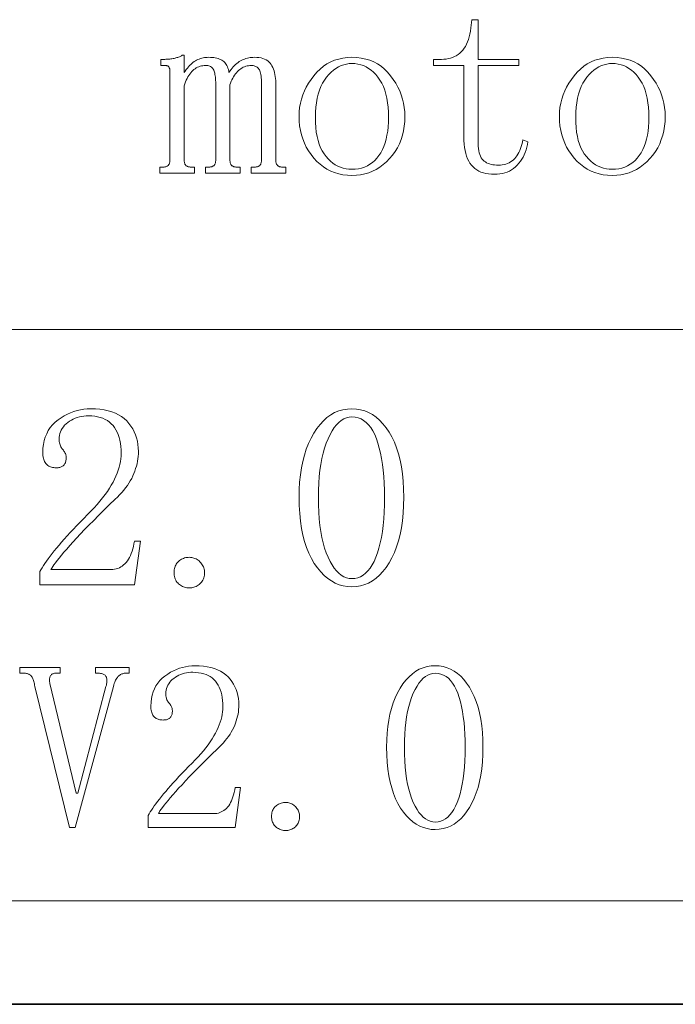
# Model space of a CAD drawing. Extents: x 1 to 297, y 1 to 210.
# Tile 129 of 171: x 242 to 251, y 1 to 15. Entities that reach past the tile are written whole.
import ezdxf

# ---------------------------------------------------------------- set-up
doc = ezdxf.new("R2010")
doc.units = 0

msp = doc.modelspace()

# ---------------------------------------------------------------- linework, layer by layer
at = {"color": 7, "lineweight": 13}
for p, q in [((196.872, 10.83), (295.987, 10.83)), ((196.872, 2.808), (295.987, 2.808))]:
    msp.add_line(p, q, dxfattribs=at)
at = {"color": 7, "lineweight": 35}
msp.add_line((0.623, 1.354), (296.685, 1.354), dxfattribs=at)
at = {"color": 7, "lineweight": 13}
for points in [[(248.1, 13.478), (248.101, 13.439), (248.103, 13.403), (248.107, 13.37), (248.112, 13.339), (248.118, 13.31), (248.126, 13.284), (248.135, 13.261), (248.146, 13.24), (248.158, 13.222), (248.172, 13.207), (248.187, 13.193), (248.203, 13.181), (248.221, 13.17), (248.24, 13.161), (248.261, 13.153), (248.283, 13.147), (248.307, 13.142), (248.332, 13.138), (248.358, 13.136), (248.386, 13.135), (248.414, 13.136), (248.441, 13.139), (248.467, 13.144), (248.491, 13.15), (248.515, 13.158), (248.537, 13.169), (248.558, 13.181), (248.578, 13.195), (248.597, 13.21), (248.615, 13.228), (248.631, 13.247), (248.647, 13.268), (248.661, 13.291), (248.674, 13.315), (248.686, 13.341), (248.697, 13.368), (248.707, 13.397), (248.715, 13.427), (248.723, 13.459), (248.729, 13.492), (248.8, 13.464), (248.794, 13.425), (248.785, 13.387), (248.775, 13.35), (248.763, 13.315), (248.748, 13.282), (248.733, 13.25), (248.715, 13.219), (248.695, 13.19), (248.674, 13.162), (248.65, 13.135), (248.625, 13.111), (248.599, 13.089), (248.57, 13.07), (248.541, 13.053), (248.509, 13.039), (248.476, 13.027), (248.442, 13.018), (248.406, 13.012), (248.368, 13.008), (248.329, 13.007), (248.287, 13.008), (248.247, 13.012), (248.21, 13.018), (248.175, 13.027), (248.141, 13.039), (248.11, 13.053), (248.081, 13.07), (248.055, 13.089), (248.03, 13.111), (248.007, 13.135), (247.987, 13.162), (247.969, 13.192), (247.953, 13.225), (247.939, 13.261), (247.927, 13.3), (247.917, 13.341), (247.91, 13.385), (247.905, 13.432), (247.901, 13.482), (247.9, 13.535), (247.9, 14.535), (247.472, 14.535), (247.472, 14.621), (247.586, 14.621), (247.62, 14.622), (247.652, 14.625), (247.683, 14.631), (247.713, 14.638), (247.741, 14.648), (247.769, 14.66), (247.794, 14.673), (247.819, 14.69), (247.842, 14.708), (247.865, 14.728), (247.885, 14.751), (247.904, 14.776), (247.922, 14.803), (247.938, 14.833), (247.952, 14.866), (247.965, 14.9), (247.976, 14.938), (247.986, 14.977), (247.994, 15.019), (248, 15.064), (248.015, 15.178), (248.1, 15.178), (248.1, 14.621), (248.672, 14.621), (248.672, 14.535), (248.1, 14.535)], [(243.686, 14.621), (243.7, 14.621), (243.715, 14.622), (243.729, 14.622), (243.743, 14.623), (243.757, 14.625), (243.772, 14.626), (243.786, 14.628), (243.8, 14.63), (243.815, 14.633), (243.829, 14.635), (243.843, 14.638), (243.856, 14.642), (243.869, 14.645), (243.881, 14.649), (243.893, 14.653), (243.904, 14.658), (243.915, 14.662), (243.925, 14.667), (243.934, 14.673), (243.943, 14.678), (243.972, 14.678), (243.972, 14.435), (243.986, 14.457), (244.001, 14.478), (244.016, 14.498), (244.031, 14.516), (244.047, 14.533), (244.063, 14.549), (244.079, 14.564), (244.095, 14.577), (244.112, 14.589), (244.129, 14.6), (244.146, 14.609), (244.164, 14.618), (244.182, 14.625), (244.2, 14.632), (244.218, 14.637), (244.237, 14.642), (244.256, 14.645), (244.275, 14.648), (244.295, 14.649), (244.315, 14.65), (244.34, 14.649), (244.364, 14.648), (244.387, 14.645), (244.408, 14.642), (244.429, 14.637), (244.448, 14.632), (244.467, 14.625), (244.484, 14.618), (244.5, 14.609), (244.515, 14.6), (244.528, 14.589), (244.541, 14.577), (244.552, 14.564), (244.563, 14.549), (244.572, 14.533), (244.58, 14.516), (244.587, 14.498), (244.592, 14.478), (244.597, 14.457), (244.6, 14.435), (244.615, 14.457), (244.63, 14.478), (244.645, 14.498), (244.661, 14.516), (244.677, 14.533), (244.694, 14.549), (244.711, 14.564), (244.728, 14.577), (244.746, 14.589), (244.765, 14.6), (244.783, 14.609), (244.802, 14.618), (244.821, 14.625), (244.84, 14.632), (244.859, 14.637), (244.879, 14.642), (244.898, 14.645), (244.918, 14.648), (244.937, 14.649), (244.957, 14.65), (244.991, 14.649), (245.022, 14.646), (245.051, 14.641), (245.077, 14.634), (245.102, 14.625), (245.125, 14.614), (245.145, 14.601), (245.163, 14.586), (245.179, 14.569), (245.193, 14.55), (245.205, 14.529), (245.216, 14.507), (245.226, 14.484), (245.234, 14.46), (245.241, 14.435), (245.247, 14.409), (245.252, 14.382), (245.255, 14.353), (245.257, 14.323), (245.257, 14.292), (245.257, 13.207), (245.258, 13.196), (245.259, 13.185), (245.26, 13.176), (245.262, 13.167), (245.265, 13.158), (245.268, 13.151), (245.271, 13.144), (245.276, 13.138), (245.281, 13.133), (245.286, 13.128), (245.292, 13.124), (245.299, 13.12), (245.306, 13.117), (245.313, 13.114), (245.322, 13.112), (245.331, 13.11), (245.34, 13.109), (245.35, 13.108), (245.361, 13.107), (245.372, 13.107), (245.4, 13.107), (245.4, 13.021), (244.915, 13.021), (244.915, 13.107), (244.943, 13.107), (244.954, 13.107), (244.965, 13.108), (244.975, 13.109), (244.984, 13.11), (244.993, 13.112), (245.001, 13.114), (245.009, 13.117), (245.016, 13.12), (245.023, 13.124), (245.029, 13.128), (245.034, 13.133), (245.039, 13.138), (245.043, 13.144), (245.047, 13.151), (245.05, 13.158), (245.053, 13.167), (245.055, 13.176), (245.056, 13.185), (245.057, 13.196), (245.057, 13.207), (245.057, 14.278), (245.057, 14.308), (245.056, 14.337), (245.054, 14.363), (245.052, 14.387), (245.048, 14.408), (245.045, 14.428), (245.04, 14.446), (245.035, 14.461), (245.028, 14.474), (245.022, 14.485), (245.014, 14.495), (245.006, 14.503), (244.997, 14.511), (244.987, 14.517), (244.977, 14.523), (244.966, 14.527), (244.954, 14.531), (244.942, 14.533), (244.928, 14.535), (244.915, 14.535), (244.895, 14.535), (244.875, 14.532), (244.856, 14.529), (244.838, 14.524), (244.82, 14.517), (244.802, 14.51), (244.785, 14.5), (244.768, 14.49), (244.752, 14.477), (244.736, 14.464), (244.721, 14.449), (244.706, 14.433), (244.692, 14.416), (244.679, 14.398), (244.666, 14.378), (244.655, 14.358), (244.643, 14.336), (244.633, 14.313), (244.623, 14.289), (244.615, 14.264), (244.615, 13.207), (244.615, 13.196), (244.616, 13.185), (244.617, 13.176), (244.619, 13.167), (244.622, 13.158), (244.625, 13.151), (244.629, 13.144), (244.633, 13.138), (244.638, 13.133), (244.643, 13.128), (244.649, 13.124), (244.656, 13.12), (244.663, 13.117), (244.671, 13.114), (244.679, 13.112), (244.688, 13.11), (244.697, 13.109), (244.707, 13.108), (244.718, 13.107), (244.729, 13.107), (244.757, 13.107), (244.757, 13.021), (244.272, 13.021), (244.272, 13.107), (244.3, 13.107), (244.311, 13.107), (244.322, 13.108), (244.332, 13.109), (244.341, 13.11), (244.35, 13.112), (244.359, 13.114), (244.366, 13.117), (244.373, 13.12), (244.38, 13.124), (244.386, 13.128), (244.391, 13.133), (244.396, 13.138), (244.401, 13.144), (244.404, 13.151), (244.407, 13.158), (244.41, 13.167), (244.412, 13.176), (244.413, 13.185), (244.414, 13.196), (244.415, 13.207), (244.415, 14.278), (244.414, 14.303), (244.413, 14.327), (244.412, 14.349), (244.41, 14.371), (244.407, 14.391), (244.404, 14.409), (244.401, 14.427), (244.396, 14.443), (244.391, 14.457), (244.386, 14.471), (244.38, 14.483), (244.372, 14.494), (244.364, 14.504), (244.354, 14.512), (244.343, 14.519), (244.331, 14.525), (244.318, 14.529), (244.304, 14.533), (244.288, 14.535), (244.272, 14.535), (244.252, 14.535), (244.233, 14.532), (244.214, 14.529), (244.195, 14.524), (244.177, 14.517), (244.159, 14.51), (244.142, 14.5), (244.125, 14.49), (244.109, 14.477), (244.093, 14.464), (244.078, 14.449), (244.063, 14.432), (244.049, 14.415), (244.036, 14.395), (244.023, 14.375), (244.012, 14.352), (244.001, 14.329), (243.99, 14.304), (243.981, 14.277), (243.972, 14.25), (243.972, 13.207), (243.972, 13.196), (243.973, 13.185), (243.974, 13.176), (243.976, 13.167), (243.979, 13.158), (243.982, 13.151), (243.986, 13.144), (243.99, 13.138), (243.995, 13.133), (244, 13.128), (244.006, 13.124), (244.013, 13.12), (244.02, 13.117), (244.028, 13.114), (244.036, 13.112), (244.045, 13.11), (244.054, 13.109), (244.064, 13.108), (244.075, 13.107), (244.086, 13.107), (244.115, 13.107), (244.115, 13.021), (243.629, 13.021), (243.629, 13.107), (243.657, 13.107), (243.669, 13.107), (243.679, 13.108), (243.689, 13.109), (243.699, 13.11), (243.707, 13.112), (243.716, 13.114), (243.723, 13.117), (243.731, 13.12), (243.737, 13.124), (243.743, 13.128), (243.749, 13.133), (243.753, 13.138), (243.758, 13.144), (243.761, 13.151), (243.765, 13.158), (243.767, 13.167), (243.769, 13.176), (243.771, 13.185), (243.771, 13.196), (243.772, 13.207), (243.772, 14.45), (243.772, 14.458), (243.771, 14.466), (243.77, 14.473), (243.769, 14.48), (243.768, 14.487), (243.767, 14.493), (243.765, 14.499), (243.763, 14.504), (243.76, 14.509), (243.757, 14.514), (243.754, 14.518), (243.751, 14.522), (243.746, 14.525), (243.741, 14.528), (243.736, 14.53), (243.73, 14.532), (243.723, 14.533), (243.716, 14.534), (243.709, 14.535), (243.7, 14.535), (243.643, 14.535), (243.643, 14.621)], [(247.072, 13.821), (247.07, 13.751), (247.063, 13.683), (247.052, 13.618), (247.037, 13.555), (247.018, 13.494), (246.995, 13.436), (246.967, 13.38), (246.935, 13.327), (246.898, 13.276), (246.857, 13.228), (246.814, 13.183), (246.768, 13.143), (246.72, 13.108), (246.67, 13.077), (246.618, 13.051), (246.564, 13.03), (246.508, 13.014), (246.451, 13.002), (246.391, 12.995), (246.329, 12.992), (246.264, 12.995), (246.202, 13.002), (246.143, 13.014), (246.085, 13.031), (246.031, 13.053), (245.978, 13.08), (245.928, 13.111), (245.881, 13.148), (245.836, 13.189), (245.793, 13.235), (245.754, 13.285), (245.719, 13.336), (245.687, 13.39), (245.661, 13.446), (245.638, 13.503), (245.619, 13.563), (245.605, 13.624), (245.594, 13.688), (245.588, 13.753), (245.586, 13.821), (245.588, 13.883), (245.594, 13.944), (245.605, 14.004), (245.619, 14.063), (245.638, 14.121), (245.661, 14.178), (245.687, 14.233), (245.719, 14.287), (245.754, 14.34), (245.793, 14.392), (245.836, 14.441), (245.881, 14.485), (245.928, 14.524), (245.978, 14.557), (246.031, 14.585), (246.085, 14.608), (246.143, 14.626), (246.202, 14.639), (246.264, 14.647), (246.329, 14.65), (246.396, 14.647), (246.46, 14.639), (246.522, 14.626), (246.58, 14.608), (246.636, 14.585), (246.689, 14.557), (246.739, 14.524), (246.786, 14.485), (246.83, 14.441), (246.872, 14.392), (246.91, 14.34), (246.944, 14.287), (246.974, 14.233), (247, 14.178), (247.022, 14.121), (247.04, 14.063), (247.054, 14.004), (247.064, 13.944), (247.07, 13.883)], [(245.815, 13.807), (245.816, 13.734), (245.821, 13.666), (245.828, 13.601), (245.839, 13.54), (245.852, 13.483), (245.869, 13.43), (245.888, 13.381), (245.911, 13.336), (245.936, 13.294), (245.965, 13.257), (245.995, 13.223), (246.027, 13.192), (246.06, 13.166), (246.095, 13.142), (246.131, 13.123), (246.168, 13.107), (246.206, 13.094), (246.246, 13.085), (246.287, 13.08), (246.329, 13.078), (246.376, 13.08), (246.422, 13.086), (246.465, 13.095), (246.506, 13.109), (246.545, 13.126), (246.582, 13.148), (246.616, 13.173), (246.649, 13.202), (246.679, 13.234), (246.707, 13.271), (246.733, 13.311), (246.756, 13.354), (246.777, 13.4), (246.794, 13.449), (246.809, 13.501), (246.821, 13.556), (246.831, 13.614), (246.838, 13.676), (246.842, 13.74), (246.843, 13.807), (246.842, 13.879), (246.837, 13.948), (246.83, 14.013), (246.819, 14.075), (246.806, 14.133), (246.789, 14.188), (246.77, 14.239), (246.747, 14.287), (246.722, 14.331), (246.693, 14.371), (246.662, 14.408), (246.631, 14.44), (246.597, 14.469), (246.563, 14.494), (246.527, 14.516), (246.49, 14.533), (246.452, 14.546), (246.412, 14.556), (246.371, 14.562), (246.329, 14.564), (246.289, 14.562), (246.251, 14.556), (246.213, 14.546), (246.176, 14.533), (246.14, 14.516), (246.104, 14.494), (246.07, 14.469), (246.036, 14.44), (246.004, 14.408), (245.972, 14.371), (245.942, 14.331), (245.915, 14.287), (245.892, 14.239), (245.871, 14.188), (245.854, 14.133), (245.84, 14.075), (245.829, 14.013), (245.821, 13.948), (245.816, 13.879)], [(250.729, 13.821), (250.727, 13.751), (250.72, 13.683), (250.71, 13.618), (250.695, 13.555), (250.675, 13.494), (250.652, 13.436), (250.624, 13.38), (250.592, 13.327), (250.555, 13.276), (250.515, 13.228), (250.471, 13.183), (250.425, 13.143), (250.377, 13.108), (250.327, 13.077), (250.275, 13.051), (250.221, 13.03), (250.166, 13.014), (250.108, 13.002), (250.048, 12.995), (249.986, 12.992), (249.921, 12.995), (249.859, 13.002), (249.8, 13.014), (249.743, 13.031), (249.688, 13.053), (249.635, 13.08), (249.585, 13.111), (249.538, 13.148), (249.493, 13.189), (249.45, 13.235), (249.411, 13.285), (249.376, 13.336), (249.345, 13.39), (249.318, 13.446), (249.295, 13.503), (249.276, 13.563), (249.262, 13.624), (249.251, 13.688), (249.245, 13.753), (249.243, 13.821), (249.245, 13.883), (249.251, 13.944), (249.262, 14.004), (249.276, 14.063), (249.295, 14.121), (249.318, 14.178), (249.345, 14.233), (249.376, 14.287), (249.411, 14.34), (249.45, 14.392), (249.493, 14.441), (249.538, 14.485), (249.585, 14.524), (249.635, 14.557), (249.688, 14.585), (249.743, 14.608), (249.8, 14.626), (249.859, 14.639), (249.921, 14.647), (249.986, 14.65), (250.053, 14.647), (250.117, 14.639), (250.179, 14.626), (250.237, 14.608), (250.293, 14.585), (250.346, 14.557), (250.396, 14.524), (250.443, 14.485), (250.487, 14.441), (250.529, 14.392), (250.567, 14.34), (250.601, 14.287), (250.631, 14.233), (250.657, 14.178), (250.679, 14.121), (250.697, 14.063), (250.711, 14.004), (250.721, 13.944), (250.727, 13.883)], [(249.472, 13.807), (249.473, 13.734), (249.478, 13.666), (249.485, 13.601), (249.496, 13.54), (249.509, 13.483), (249.526, 13.43), (249.545, 13.381), (249.568, 13.336), (249.593, 13.294), (249.622, 13.257), (249.652, 13.223), (249.684, 13.192), (249.717, 13.166), (249.752, 13.142), (249.788, 13.123), (249.825, 13.107), (249.863, 13.094), (249.903, 13.085), (249.944, 13.08), (249.986, 13.078), (250.033, 13.08), (250.079, 13.086), (250.122, 13.095), (250.163, 13.109), (250.202, 13.126), (250.239, 13.148), (250.273, 13.173), (250.306, 13.202), (250.336, 13.234), (250.365, 13.271), (250.39, 13.311), (250.413, 13.354), (250.434, 13.4), (250.451, 13.449), (250.466, 13.501), (250.479, 13.556), (250.488, 13.614), (250.495, 13.676), (250.499, 13.74), (250.5, 13.807), (250.499, 13.879), (250.494, 13.948), (250.487, 14.013), (250.476, 14.075), (250.463, 14.133), (250.446, 14.188), (250.427, 14.239), (250.404, 14.287), (250.379, 14.331), (250.35, 14.371), (250.32, 14.408), (250.288, 14.44), (250.254, 14.469), (250.22, 14.494), (250.184, 14.516), (250.147, 14.533), (250.109, 14.546), (250.069, 14.556), (250.028, 14.562), (249.986, 14.564), (249.946, 14.562), (249.908, 14.556), (249.87, 14.546), (249.833, 14.533), (249.797, 14.516), (249.761, 14.494), (249.727, 14.469), (249.693, 14.44), (249.661, 14.408), (249.629, 14.371), (249.599, 14.331), (249.572, 14.287), (249.549, 14.239), (249.528, 14.188), (249.511, 14.133), (249.497, 14.075), (249.486, 14.013), (249.478, 13.948), (249.473, 13.879)], [(243.086, 9.087), (243.085, 9.137), (243.081, 9.185), (243.076, 9.23), (243.068, 9.273), (243.057, 9.314), (243.045, 9.352), (243.03, 9.387), (243.013, 9.421), (242.993, 9.451), (242.972, 9.48), (242.948, 9.506), (242.921, 9.529), (242.893, 9.549), (242.862, 9.567), (242.829, 9.582), (242.793, 9.594), (242.756, 9.603), (242.716, 9.61), (242.673, 9.614), (242.629, 9.615), (242.595, 9.615), (242.562, 9.612), (242.53, 9.607), (242.5, 9.601), (242.47, 9.592), (242.441, 9.582), (242.413, 9.57), (242.387, 9.556), (242.361, 9.54), (242.336, 9.523), (242.313, 9.504), (242.292, 9.483), (242.274, 9.462), (242.258, 9.44), (242.245, 9.417), (242.234, 9.393), (242.225, 9.368), (242.219, 9.342), (242.216, 9.315), (242.215, 9.287), (242.215, 9.27), (242.217, 9.254), (242.219, 9.238), (242.223, 9.223), (242.227, 9.208), (242.233, 9.194), (242.239, 9.181), (242.247, 9.168), (242.255, 9.156), (242.265, 9.144), (242.274, 9.133), (242.283, 9.121), (242.29, 9.11), (242.297, 9.098), (242.302, 9.087), (242.307, 9.075), (242.31, 9.064), (242.313, 9.053), (242.314, 9.041), (242.315, 9.03), (242.314, 9.016), (242.313, 9.003), (242.311, 8.99), (242.309, 8.978), (242.306, 8.967), (242.302, 8.957), (242.297, 8.947), (242.292, 8.938), (242.286, 8.93), (242.279, 8.923), (242.271, 8.916), (242.263, 8.91), (242.254, 8.904), (242.245, 8.9), (242.234, 8.896), (242.223, 8.893), (242.211, 8.89), (242.199, 8.888), (242.186, 8.887), (242.172, 8.887), (242.155, 8.887), (242.139, 8.889), (242.123, 8.891), (242.109, 8.895), (242.095, 8.899), (242.082, 8.905), (242.069, 8.911), (242.057, 8.919), (242.046, 8.927), (242.036, 8.937), (242.026, 8.948), (242.018, 8.959), (242.01, 8.973), (242.004, 8.987), (241.998, 9.003), (241.994, 9.02), (241.99, 9.038), (241.988, 9.058), (241.986, 9.079), (241.986, 9.101), (241.988, 9.16), (241.995, 9.215), (242.005, 9.268), (242.02, 9.318), (242.04, 9.365), (242.063, 9.41), (242.091, 9.451), (242.123, 9.49), (242.16, 9.525), (242.2, 9.558), (242.243, 9.588), (242.287, 9.615), (242.331, 9.638), (242.376, 9.659), (242.422, 9.676), (242.468, 9.69), (242.514, 9.701), (242.561, 9.709), (242.609, 9.714), (242.657, 9.715), (242.724, 9.714), (242.787, 9.709), (242.847, 9.7), (242.903, 9.688), (242.956, 9.673), (243.005, 9.654), (243.05, 9.631), (243.092, 9.606), (243.13, 9.577), (243.165, 9.544), (243.196, 9.509), (243.224, 9.472), (243.248, 9.433), (243.27, 9.393), (243.288, 9.351), (243.303, 9.307), (243.314, 9.262), (243.322, 9.215), (243.327, 9.166), (243.329, 9.115), (243.328, 9.081), (243.326, 9.047), (243.322, 9.013), (243.316, 8.978), (243.309, 8.944), (243.301, 8.91), (243.29, 8.875), (243.279, 8.841), (243.265, 8.807), (243.25, 8.773), (243.234, 8.738), (243.215, 8.705), (243.195, 8.671), (243.173, 8.638), (243.148, 8.605), (243.123, 8.572), (243.095, 8.54), (243.065, 8.507), (243.034, 8.476), (243, 8.444), (242.919, 8.366), (242.842, 8.29), (242.769, 8.218), (242.7, 8.148), (242.634, 8.082), (242.573, 8.018), (242.515, 7.958), (242.461, 7.9), (242.411, 7.846), (242.365, 7.794), (242.322, 7.746), (242.283, 7.701), (242.248, 7.659), (242.216, 7.62), (242.188, 7.585), (242.163, 7.553), (242.142, 7.525), (242.125, 7.499), (242.111, 7.477), (242.1, 7.458), (242.943, 7.458), (242.968, 7.459), (242.993, 7.462), (243.016, 7.467), (243.039, 7.474), (243.061, 7.483), (243.082, 7.494), (243.102, 7.507), (243.121, 7.522), (243.14, 7.539), (243.157, 7.558), (243.174, 7.579), (243.189, 7.602), (243.204, 7.627), (243.217, 7.654), (243.229, 7.683), (243.24, 7.714), (243.249, 7.747), (243.258, 7.782), (243.265, 7.819), (243.272, 7.858), (243.357, 7.858), (243.272, 7.244), (241.943, 7.244), (241.943, 7.43), (241.958, 7.456), (241.975, 7.484), (241.994, 7.513), (242.015, 7.544), (242.038, 7.576), (242.062, 7.61), (242.089, 7.645), (242.117, 7.681), (242.147, 7.719), (242.179, 7.758), (242.213, 7.799), (242.249, 7.841), (242.287, 7.885), (242.327, 7.93), (242.37, 7.976), (242.415, 8.024), (242.461, 8.073), (242.51, 8.124), (242.561, 8.176), (242.615, 8.23), (242.662, 8.278), (242.707, 8.326), (242.749, 8.373), (242.788, 8.419), (242.825, 8.465), (242.86, 8.511), (242.892, 8.556), (242.921, 8.6), (242.948, 8.644), (242.972, 8.687), (242.993, 8.729), (243.013, 8.771), (243.03, 8.813), (243.045, 8.854), (243.057, 8.894), (243.068, 8.934), (243.076, 8.973), (243.081, 9.011), (243.085, 9.049)], [(246.329, 7.215), (246.267, 7.219), (246.207, 7.229), (246.149, 7.245), (246.093, 7.268), (246.04, 7.298), (245.988, 7.334), (245.938, 7.376), (245.89, 7.426), (245.844, 7.482), (245.8, 7.544), (245.76, 7.612), (245.723, 7.686), (245.691, 7.766), (245.663, 7.85), (245.64, 7.94), (245.62, 8.036), (245.605, 8.137), (245.595, 8.243), (245.588, 8.355), (245.586, 8.473), (245.588, 8.582), (245.594, 8.687), (245.605, 8.788), (245.619, 8.884), (245.638, 8.976), (245.661, 9.064), (245.687, 9.148), (245.719, 9.227), (245.754, 9.302), (245.793, 9.373), (245.836, 9.438), (245.881, 9.496), (245.928, 9.547), (245.978, 9.592), (246.031, 9.63), (246.085, 9.661), (246.143, 9.685), (246.202, 9.702), (246.264, 9.712), (246.329, 9.715), (246.391, 9.712), (246.45, 9.702), (246.508, 9.686), (246.563, 9.663), (246.616, 9.633), (246.667, 9.597), (246.716, 9.554), (246.763, 9.505), (246.808, 9.449), (246.85, 9.387), (246.89, 9.319), (246.925, 9.245), (246.956, 9.167), (246.983, 9.083), (247.006, 8.994), (247.024, 8.9), (247.039, 8.801), (247.049, 8.697), (247.055, 8.587), (247.057, 8.473), (247.055, 8.358), (247.049, 8.248), (247.039, 8.144), (247.024, 8.044), (247.006, 7.949), (246.983, 7.86), (246.956, 7.775), (246.925, 7.695), (246.89, 7.621), (246.85, 7.551), (246.808, 7.487), (246.763, 7.43), (246.716, 7.38), (246.667, 7.336), (246.616, 7.299), (246.563, 7.269), (246.508, 7.246), (246.45, 7.229), (246.391, 7.219)], [(246.329, 9.601), (246.289, 9.598), (246.251, 9.589), (246.215, 9.574), (246.179, 9.552), (246.145, 9.524), (246.112, 9.491), (246.08, 9.451), (246.05, 9.405), (246.021, 9.352), (245.993, 9.294), (245.967, 9.231), (245.944, 9.163), (245.924, 9.091), (245.906, 9.015), (245.891, 8.935), (245.879, 8.851), (245.87, 8.763), (245.863, 8.67), (245.859, 8.573), (245.857, 8.473), (245.859, 8.366), (245.863, 8.265), (245.87, 8.169), (245.879, 8.077), (245.891, 7.99), (245.906, 7.909), (245.924, 7.832), (245.944, 7.759), (245.967, 7.692), (245.993, 7.63), (246.021, 7.573), (246.05, 7.522), (246.08, 7.477), (246.112, 7.438), (246.145, 7.405), (246.179, 7.378), (246.215, 7.357), (246.251, 7.342), (246.289, 7.333), (246.329, 7.33), (246.371, 7.333), (246.411, 7.342), (246.449, 7.357), (246.485, 7.378), (246.52, 7.405), (246.553, 7.438), (246.583, 7.477), (246.612, 7.522), (246.639, 7.573), (246.665, 7.63), (246.688, 7.692), (246.708, 7.759), (246.726, 7.832), (246.742, 7.909), (246.756, 7.99), (246.767, 8.077), (246.775, 8.169), (246.781, 8.265), (246.785, 8.366), (246.786, 8.473), (246.785, 8.573), (246.781, 8.67), (246.776, 8.763), (246.768, 8.851), (246.757, 8.935), (246.745, 9.015), (246.73, 9.091), (246.713, 9.163), (246.693, 9.231), (246.672, 9.294), (246.648, 9.352), (246.621, 9.405), (246.593, 9.451), (246.562, 9.491), (246.529, 9.524), (246.493, 9.552), (246.456, 9.574), (246.416, 9.589), (246.373, 9.598)], [(244.043, 7.201), (244.026, 7.202), (244.01, 7.203), (243.994, 7.206), (243.978, 7.21), (243.963, 7.215), (243.948, 7.222), (243.934, 7.229), (243.92, 7.238), (243.906, 7.247), (243.893, 7.258), (243.881, 7.27), (243.87, 7.283), (243.86, 7.296), (243.852, 7.311), (243.845, 7.326), (243.839, 7.342), (243.835, 7.359), (243.831, 7.377), (243.829, 7.396), (243.829, 7.415), (243.829, 7.435), (243.831, 7.454), (243.835, 7.472), (243.839, 7.489), (243.845, 7.505), (243.852, 7.52), (243.86, 7.534), (243.87, 7.548), (243.881, 7.561), (243.893, 7.573), (243.906, 7.583), (243.92, 7.593), (243.934, 7.602), (243.948, 7.609), (243.963, 7.615), (243.978, 7.621), (243.994, 7.625), (244.01, 7.627), (244.026, 7.629), (244.043, 7.63), (244.06, 7.629), (244.077, 7.627), (244.093, 7.624), (244.108, 7.619), (244.123, 7.614), (244.138, 7.607), (244.153, 7.598), (244.167, 7.589), (244.18, 7.578), (244.193, 7.565), (244.205, 7.552), (244.216, 7.539), (244.226, 7.525), (244.234, 7.511), (244.241, 7.496), (244.247, 7.481), (244.252, 7.465), (244.255, 7.449), (244.257, 7.432), (244.257, 7.415), (244.257, 7.396), (244.255, 7.377), (244.252, 7.359), (244.247, 7.342), (244.241, 7.326), (244.234, 7.311), (244.226, 7.296), (244.216, 7.283), (244.205, 7.27), (244.193, 7.258), (244.18, 7.247), (244.167, 7.238), (244.153, 7.229), (244.138, 7.222), (244.123, 7.215), (244.108, 7.21), (244.093, 7.206), (244.077, 7.203), (244.06, 7.202)], [(244.516, 5.529), (244.515, 5.575), (244.511, 5.619), (244.506, 5.661), (244.499, 5.701), (244.489, 5.738), (244.478, 5.773), (244.464, 5.806), (244.448, 5.836), (244.43, 5.865), (244.411, 5.891), (244.388, 5.914), (244.364, 5.936), (244.338, 5.954), (244.31, 5.971), (244.279, 5.984), (244.246, 5.995), (244.212, 6.004), (244.175, 6.01), (244.136, 6.014), (244.095, 6.015), (244.064, 6.015), (244.034, 6.012), (244.005, 6.008), (243.976, 6.002), (243.949, 5.994), (243.922, 5.985), (243.897, 5.974), (243.872, 5.961), (243.848, 5.946), (243.826, 5.93), (243.804, 5.912), (243.785, 5.894), (243.769, 5.875), (243.754, 5.854), (243.742, 5.833), (243.732, 5.811), (243.724, 5.788), (243.718, 5.764), (243.715, 5.739), (243.714, 5.713), (243.714, 5.698), (243.716, 5.683), (243.718, 5.668), (243.721, 5.654), (243.725, 5.641), (243.73, 5.628), (243.736, 5.616), (243.743, 5.604), (243.751, 5.593), (243.76, 5.582), (243.769, 5.571), (243.777, 5.561), (243.783, 5.55), (243.789, 5.54), (243.794, 5.529), (243.799, 5.519), (243.802, 5.508), (243.804, 5.498), (243.805, 5.487), (243.806, 5.477), (243.806, 5.464), (243.805, 5.452), (243.803, 5.44), (243.801, 5.429), (243.798, 5.419), (243.794, 5.41), (243.79, 5.401), (243.785, 5.392), (243.779, 5.385), (243.773, 5.378), (243.766, 5.372), (243.759, 5.366), (243.75, 5.361), (243.742, 5.357), (243.732, 5.353), (243.722, 5.35), (243.711, 5.348), (243.699, 5.346), (243.687, 5.346), (243.675, 5.345), (243.659, 5.346), (243.644, 5.347), (243.63, 5.349), (243.617, 5.353), (243.604, 5.357), (243.592, 5.362), (243.58, 5.368), (243.569, 5.375), (243.559, 5.382), (243.55, 5.391), (243.541, 5.401), (243.533, 5.412), (243.526, 5.424), (243.52, 5.437), (243.515, 5.452), (243.511, 5.468), (243.508, 5.485), (243.505, 5.503), (243.504, 5.522), (243.504, 5.542), (243.506, 5.596), (243.512, 5.647), (243.521, 5.696), (243.535, 5.742), (243.553, 5.785), (243.575, 5.826), (243.6, 5.864), (243.63, 5.9), (243.663, 5.933), (243.701, 5.963), (243.74, 5.99), (243.781, 6.015), (243.821, 6.037), (243.863, 6.055), (243.905, 6.071), (243.947, 6.084), (243.99, 6.094), (244.033, 6.102), (244.077, 6.106), (244.121, 6.107), (244.183, 6.106), (244.241, 6.101), (244.296, 6.093), (244.347, 6.082), (244.396, 6.068), (244.441, 6.051), (244.482, 6.03), (244.521, 6.007), (244.556, 5.98), (244.588, 5.95), (244.617, 5.917), (244.642, 5.884), (244.665, 5.848), (244.685, 5.811), (244.701, 5.772), (244.715, 5.732), (244.725, 5.69), (244.733, 5.647), (244.738, 5.602), (244.739, 5.555), (244.738, 5.524), (244.736, 5.492), (244.733, 5.461), (244.728, 5.429), (244.721, 5.398), (244.713, 5.366), (244.704, 5.335), (244.693, 5.303), (244.681, 5.272), (244.667, 5.24), (244.651, 5.209), (244.634, 5.177), (244.616, 5.147), (244.595, 5.116), (244.573, 5.086), (244.549, 5.056), (244.524, 5.026), (244.496, 4.996), (244.467, 4.967), (244.437, 4.938), (244.362, 4.866), (244.291, 4.796), (244.224, 4.729), (244.16, 4.665), (244.1, 4.604), (244.043, 4.546), (243.99, 4.49), (243.941, 4.437), (243.894, 4.387), (243.852, 4.34), (243.813, 4.295), (243.777, 4.254), (243.745, 4.215), (243.715, 4.18), (243.689, 4.148), (243.667, 4.118), (243.647, 4.092), (243.631, 4.068), (243.618, 4.048), (243.609, 4.031), (244.384, 4.031), (244.407, 4.032), (244.43, 4.035), (244.452, 4.039), (244.473, 4.046), (244.493, 4.054), (244.512, 4.064), (244.531, 4.076), (244.548, 4.09), (244.565, 4.105), (244.581, 4.123), (244.597, 4.142), (244.611, 4.163), (244.624, 4.186), (244.636, 4.211), (244.647, 4.238), (244.657, 4.266), (244.666, 4.297), (244.674, 4.329), (244.681, 4.363), (244.687, 4.399), (244.765, 4.399), (244.687, 3.834), (243.464, 3.834), (243.464, 4.005), (243.478, 4.029), (243.494, 4.055), (243.511, 4.081), (243.53, 4.11), (243.551, 4.139), (243.574, 4.17), (243.598, 4.202), (243.624, 4.236), (243.652, 4.271), (243.681, 4.307), (243.712, 4.344), (243.745, 4.383), (243.781, 4.423), (243.818, 4.465), (243.857, 4.507), (243.898, 4.551), (243.941, 4.597), (243.986, 4.643), (244.033, 4.691), (244.082, 4.741), (244.125, 4.785), (244.167, 4.829), (244.205, 4.872), (244.242, 4.915), (244.276, 4.957), (244.307, 4.999), (244.337, 5.041), (244.364, 5.081), (244.388, 5.121), (244.411, 5.161), (244.43, 5.2), (244.448, 5.239), (244.464, 5.277), (244.478, 5.315), (244.489, 5.352), (244.499, 5.388), (244.506, 5.424), (244.511, 5.46), (244.515, 5.495)], [(247.499, 3.807), (247.442, 3.81), (247.387, 3.82), (247.334, 3.835), (247.282, 3.856), (247.233, 3.883), (247.185, 3.916), (247.139, 3.956), (247.095, 4.001), (247.053, 4.052), (247.013, 4.11), (246.975, 4.173), (246.942, 4.241), (246.912, 4.314), (246.887, 4.392), (246.865, 4.474), (246.847, 4.562), (246.833, 4.655), (246.824, 4.753), (246.818, 4.856), (246.816, 4.964), (246.818, 5.065), (246.823, 5.161), (246.833, 5.254), (246.846, 5.343), (246.863, 5.427), (246.884, 5.508), (246.909, 5.585), (246.938, 5.658), (246.97, 5.727), (247.006, 5.792), (247.045, 5.852), (247.087, 5.906), (247.131, 5.953), (247.177, 5.994), (247.225, 6.029), (247.275, 6.057), (247.328, 6.079), (247.383, 6.095), (247.44, 6.104), (247.499, 6.107), (247.556, 6.104), (247.611, 6.095), (247.664, 6.08), (247.715, 6.059), (247.764, 6.032), (247.811, 5.999), (247.856, 5.959), (247.899, 5.914), (247.94, 5.863), (247.979, 5.805), (248.015, 5.742), (248.047, 5.675), (248.076, 5.603), (248.101, 5.525), (248.122, 5.444), (248.139, 5.357), (248.152, 5.266), (248.162, 5.17), (248.167, 5.069), (248.169, 4.964), (248.167, 4.859), (248.162, 4.758), (248.152, 4.661), (248.139, 4.57), (248.122, 4.483), (248.101, 4.4), (248.076, 4.322), (248.047, 4.249), (248.015, 4.18), (247.979, 4.116), (247.94, 4.058), (247.899, 4.005), (247.856, 3.959), (247.811, 3.919), (247.764, 3.885), (247.715, 3.857), (247.664, 3.835), (247.611, 3.82), (247.556, 3.811)], [(242.728, 6.002), (242.728, 6.081), (243.201, 6.081), (243.201, 6.002), (243.149, 6.002), (243.138, 6.002), (243.128, 6.001), (243.118, 5.999), (243.108, 5.996), (243.098, 5.992), (243.088, 5.988), (243.078, 5.983), (243.069, 5.977), (243.059, 5.97), (243.05, 5.963), (243.041, 5.954), (243.033, 5.944), (243.024, 5.933), (243.017, 5.921), (243.009, 5.907), (243.002, 5.892), (242.995, 5.875), (242.989, 5.858), (242.983, 5.839), (242.978, 5.818), (242.439, 3.834), (242.36, 3.834), (241.874, 5.818), (241.871, 5.836), (241.868, 5.853), (241.864, 5.869), (241.86, 5.885), (241.856, 5.899), (241.851, 5.912), (241.846, 5.925), (241.84, 5.936), (241.834, 5.947), (241.828, 5.956), (241.821, 5.965), (241.813, 5.973), (241.805, 5.98), (241.796, 5.986), (241.787, 5.991), (241.777, 5.995), (241.766, 5.998), (241.754, 6), (241.742, 6.002), (241.729, 6.002), (241.664, 6.002), (241.664, 6.081), (242.229, 6.081), (242.229, 6.002), (242.176, 6.002), (242.164, 6.002), (242.152, 6.001), (242.141, 5.999), (242.131, 5.996), (242.122, 5.992), (242.114, 5.988), (242.107, 5.983), (242.101, 5.977), (242.095, 5.97), (242.091, 5.963), (242.087, 5.955), (242.084, 5.946), (242.082, 5.937), (242.08, 5.927), (242.079, 5.917), (242.079, 5.906), (242.079, 5.895), (242.08, 5.883), (242.082, 5.871), (242.084, 5.858), (242.452, 4.32), (242.479, 4.32), (242.873, 5.818), (242.878, 5.836), (242.881, 5.853), (242.884, 5.869), (242.885, 5.885), (242.886, 5.899), (242.885, 5.912), (242.884, 5.925), (242.881, 5.936), (242.878, 5.947), (242.873, 5.956), (242.867, 5.965), (242.86, 5.973), (242.852, 5.98), (242.843, 5.986), (242.833, 5.991), (242.822, 5.995), (242.81, 5.998), (242.797, 6), (242.783, 6.002), (242.768, 6.002)], [(247.499, 6.002), (247.463, 5.999), (247.428, 5.991), (247.394, 5.977), (247.361, 5.957), (247.33, 5.932), (247.3, 5.901), (247.27, 5.864), (247.243, 5.821), (247.216, 5.773), (247.19, 5.72), (247.167, 5.661), (247.145, 5.599), (247.127, 5.533), (247.11, 5.463), (247.097, 5.39), (247.085, 5.312), (247.077, 5.231), (247.07, 5.146), (247.067, 5.057), (247.065, 4.964), (247.067, 4.866), (247.07, 4.773), (247.077, 4.684), (247.085, 4.6), (247.097, 4.52), (247.11, 4.445), (247.127, 4.374), (247.145, 4.308), (247.167, 4.246), (247.19, 4.189), (247.216, 4.136), (247.243, 4.089), (247.27, 4.048), (247.3, 4.012), (247.33, 3.982), (247.361, 3.957), (247.394, 3.937), (247.428, 3.924), (247.463, 3.915), (247.499, 3.913), (247.538, 3.915), (247.575, 3.924), (247.61, 3.937), (247.643, 3.957), (247.675, 3.982), (247.705, 4.012), (247.733, 4.048), (247.76, 4.089), (247.785, 4.136), (247.808, 4.189), (247.829, 4.246), (247.848, 4.308), (247.865, 4.374), (247.879, 4.445), (247.892, 4.52), (247.902, 4.6), (247.91, 4.684), (247.915, 4.773), (247.919, 4.866), (247.92, 4.964), (247.919, 5.057), (247.915, 5.146), (247.91, 5.231), (247.903, 5.312), (247.893, 5.39), (247.882, 5.463), (247.868, 5.533), (247.852, 5.599), (247.834, 5.661), (247.815, 5.72), (247.792, 5.773), (247.768, 5.821), (247.742, 5.864), (247.714, 5.901), (247.683, 5.932), (247.65, 5.957), (247.616, 5.977), (247.579, 5.991), (247.54, 5.999)], [(245.396, 3.794), (245.381, 3.795), (245.365, 3.796), (245.351, 3.799), (245.336, 3.803), (245.322, 3.807), (245.309, 3.813), (245.295, 3.82), (245.283, 3.828), (245.27, 3.837), (245.258, 3.847), (245.247, 3.858), (245.237, 3.869), (245.228, 3.882), (245.22, 3.895), (245.214, 3.909), (245.209, 3.924), (245.204, 3.94), (245.201, 3.956), (245.2, 3.973), (245.199, 3.991), (245.2, 4.009), (245.201, 4.027), (245.204, 4.043), (245.209, 4.059), (245.214, 4.074), (245.22, 4.088), (245.228, 4.101), (245.237, 4.113), (245.247, 4.125), (245.258, 4.136), (245.27, 4.146), (245.283, 4.155), (245.295, 4.163), (245.309, 4.17), (245.322, 4.175), (245.336, 4.18), (245.351, 4.184), (245.365, 4.187), (245.381, 4.188), (245.396, 4.189), (245.412, 4.188), (245.427, 4.186), (245.442, 4.183), (245.456, 4.179), (245.47, 4.174), (245.484, 4.167), (245.497, 4.16), (245.51, 4.151), (245.522, 4.141), (245.534, 4.129), (245.545, 4.117), (245.556, 4.105), (245.564, 4.092), (245.572, 4.079), (245.579, 4.065), (245.584, 4.051), (245.588, 4.037), (245.591, 4.022), (245.593, 4.007), (245.593, 3.991), (245.593, 3.973), (245.591, 3.956), (245.588, 3.94), (245.584, 3.924), (245.579, 3.909), (245.572, 3.895), (245.564, 3.882), (245.556, 3.869), (245.545, 3.858), (245.534, 3.847), (245.522, 3.837), (245.51, 3.828), (245.497, 3.82), (245.484, 3.813), (245.47, 3.807), (245.456, 3.803), (245.442, 3.799), (245.427, 3.796), (245.412, 3.795)]]:
    msp.add_lwpolyline(points, close=True, dxfattribs=at)

doc.saveas('drawing.dxf')
